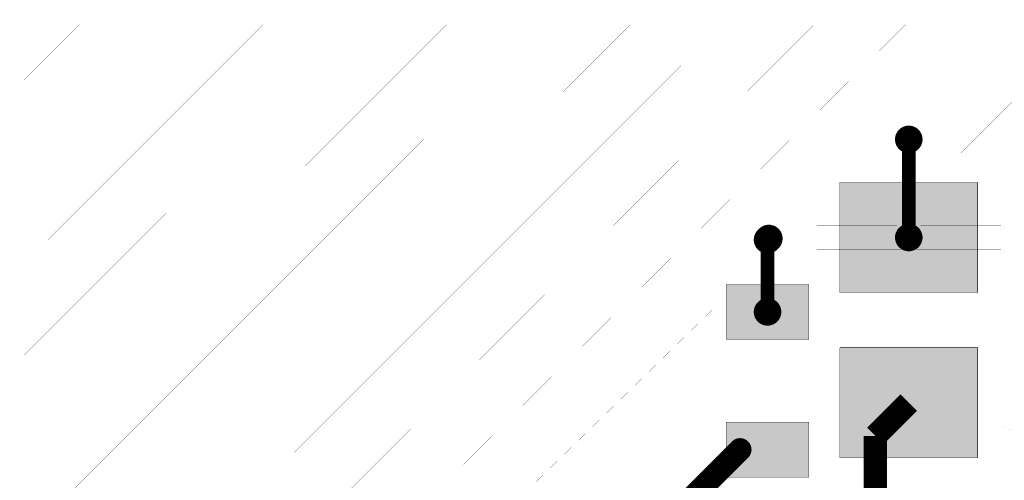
# Model space of a CAD drawing. Header units: millimetres. Extents: x 120.8 to 142.5, y 76.6 to 105.3.
# Tile 8 of 11: x 120.8 to 131.6, y 100.2 to 105.3. Entities that reach past the tile are written whole.
import ezdxf

# ---------------------------------------------------------------- set-up
doc = ezdxf.new("R2010")
doc.units = ezdxf.units.MM
doc.layers.add('Mechanical4', color=56, linetype='Continuous')

msp = doc.modelspace()

# ---------------------------------------------------------------- linework, layer by layer
at = {"layer": 'Mechanical4'}
for points, const_width in [([(120.85, 76.654), (120.85, 105.254)], 0.0003), ([(120.85, 105.254), (142.45, 105.254)], 0.0003), ([(120.875, 95.625), (130.5, 105.2)], 0.00125), ([(120.9, 104.6), (121.5, 105.2)], 0.00125), ([(120.9, 103.6), (122.5, 105.2)], 0.00125), ([(120.9, 102.6), (123.5, 105.2)], 0.00125), ([(120.9, 101.6), (124.5, 105.2)], 0.00125), ([(120.9, 100.6), (125.5, 105.2)], 0.00125), ([(120.9, 99.6), (126.5, 105.2)], 0.00125), ([(120.9, 98.6), (127.5, 105.2)], 0.00125), ([(120.9, 97.6), (128.5, 105.2)], 0.00125), ([(120.9, 96.575), (129.5, 105.2)], 0.00125), ([(130.1, 103.8), (131.5, 105.2)], 0.00125), ([(131.1, 103.8), (132.5, 105.2)], 0.00125), ([(130.533, 102.881), (130.533, 103.95)], 0.15), ([(129.529, 103.735), (130.406, 103.735)], 0.0003), ([(129.529, 103.008), (129.529, 103.735)], 0.0003), ([(130.406, 103.008), (130.406, 103.735)], 0.0003), ([(130.66, 103.735), (131.537, 103.735)], 0.0003), ([(130.66, 103.008), (130.66, 103.735)], 0.0003), ([(131.537, 103.008), (131.537, 103.735)], 0.0003), ([(129.783, 103.481), (131.283, 103.481)], 0.005), ([(129.783, 102.281), (129.783, 103.481)], 0.005), ([(131.283, 102.281), (131.283, 103.481)], 0.005), ([(129.529, 103.008), (130.406, 103.008)], 0.0003), ([(130.66, 103.008), (131.537, 103.008)], 0.0003), ([(128.995, 102.856), (129.009, 102.87)], 0.15), ([(128.995, 102.07), (128.995, 102.856)], 0.15), ([(129.529, 102.754), (131.537, 102.754)], 0.0003), ([(129.529, 102.624), (129.529, 102.754)], 0.0003), ([(131.537, 102.027), (131.537, 102.754)], 0.0003), ([(128.291, 102.624), (128.868, 102.624)], 0.0003), ([(128.291, 102.197), (128.291, 102.624)], 0.0003), ([(128.868, 102.197), (128.868, 102.624)], 0.0003), ([(129.122, 102.624), (129.529, 102.624)], 0.0003), ([(129.122, 102.07), (129.122, 102.624)], 0.0003), ([(128.545, 102.37), (129.445, 102.37)], 0.005), ([(128.545, 101.77), (128.545, 102.37)], 0.005), ([(129.445, 101.77), (129.445, 102.37)], 0.005), ([(128.291, 102.197), (128.868, 102.197)], 0.0003), ([(129.783, 102.281), (131.283, 102.281)], 0.005), ([(129.783, 101.681), (129.783, 102.281)], 0.0003), ([(129.783, 102.281), (131.283, 102.281)], 0.0003), ([(131.283, 101.681), (131.283, 102.281)], 0.0003), ([(120.875, 94.75), (128.4, 102.1)], 0.00125), ([(128.995, 102.07), (129.122, 102.07)], 0.0003), ([(128.995, 101.943), (128.995, 102.07)], 0.0003), ([(131.537, 101.935), (131.537, 102.027)], 0.0003), ([(131.537, 102.027), (131.537, 102.027)], 0.0003), ([(128.291, 101.943), (128.995, 101.943)], 0.0003), ([(128.291, 101.516), (128.291, 101.943)], 0.0003), ([(131.537, 100.831), (131.537, 101.935)], 0.0003), ([(131.537, 101.935), (131.537, 101.935)], 0.0003), ([(131.537, 101.935), (131.537, 101.935)], 0.0003), ([(128.545, 101.77), (129.445, 101.77)], 0.005), ([(128.545, 101.77), (129.445, 101.77)], 0.0003), ([(128.545, 100.87), (128.545, 101.77)], 0.0003), ([(129.445, 100.87), (129.445, 101.77)], 0.0003), ([(129.783, 101.681), (131.283, 101.681)], 0.005), ([(129.783, 100.481), (129.783, 101.681)], 0.005), ([(129.783, 101.681), (131.283, 101.681)], 0.0003), ([(131.283, 100.481), (131.283, 101.681)], 0.005), ([(128.291, 101.516), (128.545, 101.516)], 0.0003), ([(128.545, 101.124), (128.545, 101.516)], 0.0003), ([(128.291, 101.124), (128.545, 101.124)], 0.0003), ([(128.291, 100.713), (128.291, 101.124)], 0.0003), ([(130.17, 100.718), (130.533, 101.081)], 0.254), ([(126.4, 99.1), (128.3, 101)], 0.00125), ([(128.545, 100.87), (129.445, 100.87)], 0.005), ([(128.545, 100.27), (128.545, 100.87)], 0.005), ([(128.545, 100.87), (129.445, 100.87)], 0.0003), ([(129.445, 100.27), (129.445, 100.87)], 0.005), ([(130.17, 100.114), (130.17, 100.718)], 0.254), ([(131.537, 100.831), (131.654, 100.783)], 0.0003), ([(127.72, 100.141), (128.291, 100.713)], 0.0003), ([(127.993, 99.868), (128.695, 100.57)], 0.25), ([(129.783, 100.481), (131.283, 100.481)], 0.005), ([(128.545, 100.27), (129.445, 100.27)], 0.005)]:
    msp.add_lwpolyline(points, dxfattribs=dict(at, const_width=const_width))
for points, const_width in [([(130.458, 103.95, -1), (130.608, 103.95)], 0.15), ([(130.458, 103.95, -1), (130.608, 103.95)], 0.15), ([(130.608, 103.95, -1), (130.458, 103.95)], 0.15), ([(130.608, 103.95, -1), (130.458, 103.95)], 0.15), ([(128.92, 102.856, -1), (129.07, 102.856)], 0.15), ([(128.92, 102.856, -1), (129.07, 102.856)], 0.15), ([(128.92, 102.856, -1), (129.07, 102.856)], 0.15), ([(128.92, 102.856, -1), (129.07, 102.856)], 0.15), ([(128.934, 102.87, -1), (129.084, 102.87)], 0.15), ([(128.934, 102.87, -1), (129.084, 102.87)], 0.15), ([(130.458, 102.881, -1), (130.608, 102.881)], 0.15), ([(130.458, 102.881, -1), (130.608, 102.881)], 0.15), ([(130.608, 102.881, -1), (130.458, 102.881)], 0.15), ([(130.608, 102.881, -1), (130.458, 102.881)], 0.15), ([(129.07, 102.856, -1), (128.92, 102.856)], 0.15), ([(129.07, 102.856, -1), (128.92, 102.856)], 0.15), ([(129.07, 102.856, -1), (128.92, 102.856)], 0.15), ([(129.07, 102.856, -1), (128.92, 102.856)], 0.15), ([(129.084, 102.87, -1), (128.934, 102.87)], 0.15), ([(129.084, 102.87, -1), (128.934, 102.87)], 0.15), ([(128.92, 102.07, -1), (129.07, 102.07)], 0.15), ([(128.92, 102.07, -1), (129.07, 102.07)], 0.15), ([(129.07, 102.07, -1), (128.92, 102.07)], 0.15), ([(129.07, 102.07, -1), (128.92, 102.07)], 0.15), ([(128.633, 100.57, -1), (128.758, 100.57)], 0.125), ([(128.633, 100.57, -1), (128.758, 100.57)], 0.125), ([(128.758, 100.57, -1), (128.633, 100.57)], 0.125), ([(128.758, 100.57, -1), (128.633, 100.57)], 0.125)]:
    msp.add_lwpolyline(points, format="xyb", dxfattribs=dict(at, const_width=const_width))
for points, const_width in [([(130.421, 103.95, 1), (130.496, 103.95, 1)], 0.075), ([(130.421, 103.95, 1), (130.496, 103.95, 1)], 0.075), ([(130.421, 103.95, 1), (130.496, 103.95, 1)], 0.075), ([(130.421, 103.95, 1), (130.496, 103.95, 1)], 0.075), ([(130.571, 103.95, 1), (130.646, 103.95, 1)], 0.075), ([(130.571, 103.95, 1), (130.646, 103.95, 1)], 0.075), ([(130.571, 103.95, 1), (130.646, 103.95, 1)], 0.075), ([(130.571, 103.95, 1), (130.646, 103.95, 1)], 0.075), ([(130.421, 102.881, 1), (130.496, 102.881, 1)], 0.075), ([(130.421, 102.881, 1), (130.496, 102.881, 1)], 0.075), ([(130.421, 102.881, 1), (130.496, 102.881, 1)], 0.075), ([(130.421, 102.881, 1), (130.496, 102.881, 1)], 0.075), ([(130.571, 102.881, 1), (130.646, 102.881, 1)], 0.075), ([(130.571, 102.881, 1), (130.646, 102.881, 1)], 0.075), ([(130.571, 102.881, 1), (130.646, 102.881, 1)], 0.075), ([(130.571, 102.881, 1), (130.646, 102.881, 1)], 0.075), ([(128.883, 102.856, 1), (128.958, 102.856, 1)], 0.075), ([(128.883, 102.856, 1), (128.958, 102.856, 1)], 0.075), ([(128.883, 102.856, 1), (128.958, 102.856, 1)], 0.075), ([(128.883, 102.856, 1), (128.958, 102.856, 1)], 0.075), ([(128.883, 102.856, 1), (128.958, 102.856, 1)], 0.075), ([(128.883, 102.856, 1), (128.958, 102.856, 1)], 0.075), ([(128.883, 102.856, 1), (128.958, 102.856, 1)], 0.075), ([(128.883, 102.856, 1), (128.958, 102.856, 1)], 0.075), ([(128.897, 102.87, 1), (128.972, 102.87, 1)], 0.075), ([(128.897, 102.87, 1), (128.972, 102.87, 1)], 0.075), ([(128.897, 102.87, 1), (128.972, 102.87, 1)], 0.075), ([(128.897, 102.87, 1), (128.972, 102.87, 1)], 0.075), ([(129.033, 102.856, 1), (129.108, 102.856, 1)], 0.075), ([(129.033, 102.856, 1), (129.108, 102.856, 1)], 0.075), ([(129.033, 102.856, 1), (129.108, 102.856, 1)], 0.075), ([(129.033, 102.856, 1), (129.108, 102.856, 1)], 0.075), ([(129.033, 102.856, 1), (129.108, 102.856, 1)], 0.075), ([(129.033, 102.856, 1), (129.108, 102.856, 1)], 0.075), ([(129.033, 102.856, 1), (129.108, 102.856, 1)], 0.075), ([(129.033, 102.856, 1), (129.108, 102.856, 1)], 0.075), ([(129.047, 102.87, 1), (129.122, 102.87, 1)], 0.075), ([(129.047, 102.87, 1), (129.122, 102.87, 1)], 0.075), ([(129.047, 102.87, 1), (129.122, 102.87, 1)], 0.075), ([(129.047, 102.87, 1), (129.122, 102.87, 1)], 0.075), ([(128.883, 102.07, 1), (128.958, 102.07, 1)], 0.075), ([(128.883, 102.07, 1), (128.958, 102.07, 1)], 0.075), ([(128.883, 102.07, 1), (128.958, 102.07, 1)], 0.075), ([(128.883, 102.07, 1), (128.958, 102.07, 1)], 0.075), ([(129.033, 102.07, 1), (129.108, 102.07, 1)], 0.075), ([(129.033, 102.07, 1), (129.108, 102.07, 1)], 0.075), ([(129.033, 102.07, 1), (129.108, 102.07, 1)], 0.075), ([(129.033, 102.07, 1), (129.108, 102.07, 1)], 0.075), ([(128.601, 100.57, 1), (128.664, 100.57, 1)], 0.0625), ([(128.601, 100.57, 1), (128.664, 100.57, 1)], 0.0625), ([(128.601, 100.57, 1), (128.664, 100.57, 1)], 0.0625), ([(128.601, 100.57, 1), (128.664, 100.57, 1)], 0.0625), ([(128.726, 100.57, 1), (128.789, 100.57, 1)], 0.0625), ([(128.726, 100.57, 1), (128.789, 100.57, 1)], 0.0625), ([(128.726, 100.57, 1), (128.789, 100.57, 1)], 0.0625), ([(128.726, 100.57, 1), (128.789, 100.57, 1)], 0.0625)]:
    msp.add_lwpolyline(points, format="xyb", close=True, dxfattribs=dict(at, const_width=const_width))
for points in [[(129.783, 102.281), (131.283, 102.281), (129.783, 103.481), (131.283, 103.481)], [(128.545, 101.77), (129.445, 101.77), (128.545, 102.37), (129.445, 102.37)], [(129.783, 100.481), (131.283, 100.481), (129.783, 101.681), (131.283, 101.681)], [(128.545, 100.27), (129.445, 100.27), (128.545, 100.87), (129.445, 100.87)]]:
    msp.add_solid(points, dxfattribs=at)

doc.saveas('drawing.dxf')
